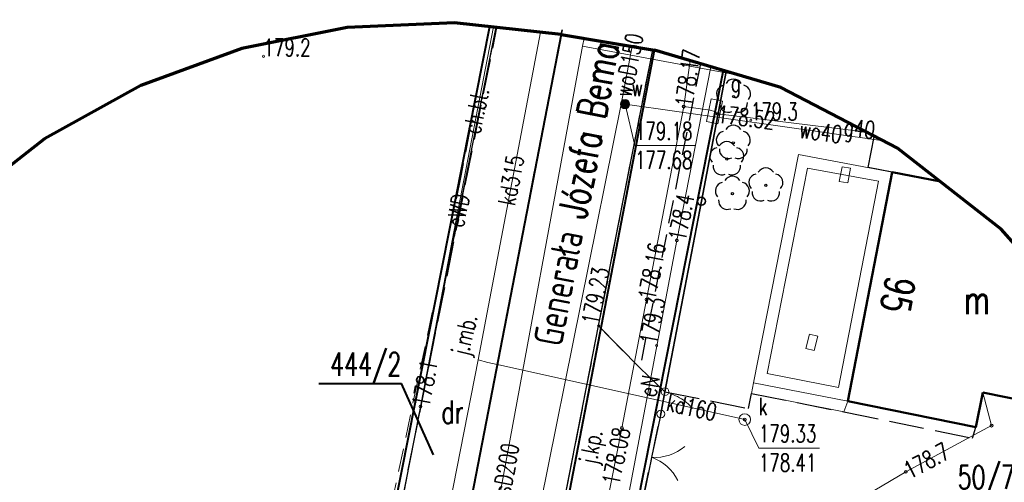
# Model space of a CAD drawing. Header units: metres. Extents: x 7429064 to 7430889, y 5709479 to 5710355.
# Tile 53 of 56: x 7429831 to 7429874, y 5710222 to 5710242. Entities that reach past the tile are written whole.
import ezdxf
from ezdxf.enums import TextEntityAlignment as Align

# ---------------------------------------------------------------- set-up
doc = ezdxf.new("R2010")
doc.units = ezdxf.units.M
for name, pattern in [('1', [0]), ('12', [3, 1, -1, 0, -1]), ('2_1', [0]), ('2_KTCR02', [1.5, 1, -0.5]), ('2_KTJZ01', [2, 1.5, -0.5]), ('2_KTKR01', [0]), ('2_KTPL01', [2, 1.5, -0.5]), ('3_14', [1, -1]), ('3_EGBO', [0]), ('3_EGBS', [0]), ('3_EGBT', [0]), ('3_EGBU_A', [0]), ('3_KTCR02', [1.5, 1, -0.5]), ('3_KTJZ01', [2, 1.5, -0.5]), ('3_KTKR01', [0]), ('3_KTPL01', [2, 1.5, -0.5]), ('4', [2.5, 1.5, -1]), ('4_KTCR02', [1.5, 1, -0.5]), ('4_KTJZ01', [2, 1.5, -0.5]), ('4_KTKR01', [0]), ('4_SUPE_01', [0]), ('4_SUPG_01', [0]), ('4_SUPK_01', [0]), ('4_SUPW_01', [0]), ('5_EGBB01', [0]), ('5_EGBP12_02', [0]), ('5_EGBS10', [0]), ('5_EGBT07', [0]), ('7_1', [0]), ('7_SUPE_01', [0]), ('7_SUPG_01', [0]), ('7_SUPK_01', [0]), ('7_SUPW_01', [0]), ('8_1', [0]), ('8_SUPE_01', [0]), ('8_SUPK_01', [0])]:
    doc.linetypes.add(name, pattern=pattern)
doc.layers.add('_1_X-REFY', color=7, linetype='Continuous')
for name, color, linetype, lineweight, true_color in [('DZIALKA_L_0', 7, '1', 40, 0x008000), ('DZIALKA_T_0', 7, 'Continuous', 40, 0x008000), ('UZYTKI_L_0', 7, '4', 30, 0x008000), ('UZYTKI_T_0', 7, 'Continuous', 35, 0x008000)]:
    doc.layers.add(name, color=color, linetype=linetype, lineweight=lineweight, true_color=true_color)
for name, color, linetype, lineweight in [('EADTD_T_0', 252, 'Continuous', 25), ('EGBB_E_T_0', 252, 'Continuous', 20), ('EGBB_L_0', 252, '3_EGBU_A', 50), ('EGBE_L_0', 252, '3_EGBT', 18), ('EGBE_L_3', 252, '3_EGBS', 18), ('EGBE_L_4', 252, '3_EGBO', 18), ('GMINA_L_0', 252, '12', 35), ('KTCR_E_T_1_a', 252, 'Continuous', 15), ('KTCR_L_1', 252, '2_KTCR02', 30), ('KTCR_L_1_a', 252, '4_KTCR02', 18), ('KTJZ_E_T_0', 252, 'Continuous', 15), ('KTJZ_E_T_0_a', 252, 'Continuous', 15), ('KTJZ_L_0', 252, '2_KTJZ01', 30), ('KTJZ_L_0_a', 252, '4_KTJZ01', 18), ('KTKR_L_0', 252, '2_KTKR01', 30), ('KTKR_L_0_a', 252, '4_KTKR01', 25), ('KTOK_L_1', 252, '2_1', 18), ('KTOK_L_3', 252, '2_1', 18), ('KTOK_L_4', 252, 'Continuous', 35), ('KTPL_L_0', 252, '2_KTPL01', 30), ('KTUL_E_T_0', 252, 'Continuous', 25), ('OBOP_T_1', 82, 'Continuous', 30), ('RTPW_T_0', 252, 'Continuous', 15), ('RTPW_T_0_a', 252, 'Continuous', 15), ('RTPW_T_1', 252, 'Continuous', 15), ('SUPE_E_T_1_a', 252, 'Continuous', 15), ('SUPE_E_T_3', 252, 'Continuous', 15), ('SUPE_L_1_a', 252, '8_SUPE_01', 18), ('SUPE_L_3', 252, '4_SUPE_01', 18), ('SUPG_E_T_4', 252, 'Continuous', 15), ('SUPG_L_3', 252, '4_SUPG_01', 18), ('SUPG_L_4', 252, '4_SUPG_01', 18), ('SUPK_E_T_0', 252, 'Continuous', 15), ('SUPK_E_T_0_a', 252, 'Continuous', 15), ('SUPK_E_T_4', 252, 'Continuous', 15), ('SUPK_L_0', 252, '4_SUPK_01', 18), ('SUPK_L_0_a', 252, '8_SUPK_01', 18), ('SUPK_L_4', 252, '4_SUPK_01', 18), ('SUPW_E_T_0', 252, 'Continuous', 15), ('SUPW_L_0', 252, '4_SUPW_01', 18), ('SUTE_T_0', 252, 'Continuous', 18), ('SUTE_T_0_a', 252, 'Continuous', 18), ('SUTG_T_0', 252, 'Continuous', 18), ('SUTK_T_0', 252, 'Continuous', 18), ('SUTW_T_0', 252, 'Continuous', 18), ('SUUG_E_T_1', 252, 'Continuous', 15), ('SUUG_T_1', 252, 'Continuous', 18), ('SUUK_E_T_3', 252, 'Continuous', 15), ('SUUK_T_4', 252, 'Continuous', 18), ('SUUW_E_T_5', 252, 'Continuous', 15), ('SUUW_T_7', 252, 'Continuous', 18), ('zakres', 252, 'Continuous', 70)]:
    doc.layers.add(name, color=color, linetype=linetype, lineweight=lineweight)
doc.styles.get("Standard").update_dxf_attribs({"font": 'simplex.shx'})

# ---------------------------------------------------------------- blocks, each defined once
blk = doc.blocks.new('3_OBOP02_01')
at = {"linetype": 'Continuous'}
blk.add_circle((0, 0), 0.045, dxfattribs=at)
for centre, start, end in [((-0.357, 0.116), 102.1445, 221.86), ((0, 0.375), 30.1401, 149.8599), ((0.357, 0.116), 318.14, 77.8555), ((-0.22, -0.303), 174.1482, 293.8542), ((0.22, -0.303), 246.1458, 5.8518)]:
    blk.add_arc(centre, 0.375, start, end, dxfattribs=at)
blk = doc.blocks.new('3_RTPW01')
at = {"linetype": 'Continuous'}
blk.add_circle((0, 0), 0.045, dxfattribs=at)
blk = doc.blocks.new('3_RTPW02')
at = {"linetype": 'Continuous'}
blk.add_circle((0, 0), 0.045, dxfattribs=at)
blk = doc.blocks.new('4_RTPW01')
at = {"linetype": 'Continuous'}
blk.add_circle((0, 0), 0.045, dxfattribs=at)
blk = doc.blocks.new('7_SUPS01_03')
at = {"linetype": 'Continuous'}
blk.add_circle((0, 0), 0.0625, dxfattribs=at)
blk = doc.blocks.new('7_SUPS01_04')
at = {"linetype": 'Continuous'}
blk.add_circle((0, 0), 0.0625, dxfattribs=at)
blk = doc.blocks.new('7_SUPS01_05')
at = {"linetype": 'Continuous'}
blk.add_circle((0, 0), 0.0625, dxfattribs=at)
blk = doc.blocks.new('7_SUPS01_08')
at = {"linetype": 'Continuous'}
blk.add_circle((0, 0), 0.0625, dxfattribs=at)
blk = doc.blocks.new('7_SUUS20_01')
at = {"linetype": 'Continuous'}
for p, q in [((0.5, 0.25), (-0.5, 0.25)), ((-0.5, 0.25), (-0.5, -0.25)), ((0.5, -0.25), (0.5, 0.25)), ((-0.5, -0.25), (0.5, -0.25))]:
    blk.add_line(p, q, dxfattribs=at)
blk = doc.blocks.new('7_SUUS22_01')
at = {"linetype": 'Continuous'}
blk.add_circle((0, 0), 0.25, dxfattribs=at)
blk = doc.blocks.new('7_SUUS25')
at = {"linetype": 'Continuous'}
for radius in [0.2, 0.175, 0.15, 0.125, 0.1, 0.075, 0.05, 0.025, 0.00715]:
    blk.add_circle((0, 0), radius, dxfattribs=at)
blk = doc.blocks.new('8_SUPS01_03')
at = {"linetype": 'Continuous'}
blk.add_circle((0, 0), 0.0625, dxfattribs=at)
blk = doc.blocks.new('X-ref_MDCP_Szara')
at = {"layer": 'DZIALKA_L_0', "linetype": '1'}
for p, q in [((7429844.52, 5710205.48), (7429851.63, 5710241.368)), ((7429854.703, 5710241.03), (7429836.9, 5710148.93)), ((7429853.07, 5710210.95), (7429858.721, 5710240.36)), ((7429861.667, 5710239.482), (7429856.6, 5710213.91))]:
    blk.add_line(p, q, dxfattribs=at)
at = {"layer": 'DZIALKA_T_0', "linetype": 'Continuous'}
for p in [(7429844.282, 5710226.006), (7429849.206, 5710222.947)]:
    blk.add_line(p, (7429847.828, 5710226.006), dxfattribs=at)
at = {"layer": 'EGBB_L_0', "linetype": '5_EGBB01'}
for p, q in [((7429867.03, 5710225.25), (7429868.94, 5710235.11)), ((7429868.94, 5710235.11), (7429871.028, 5710234.696)), ((7429872.55, 5710224.14), (7429872.85, 5710225.62)), ((7429872.85, 5710225.62), (7429879.889, 5710224.21)), ((7429872.55, 5710224.14), (7429867.03, 5710225.25))]:
    blk.add_line(p, q, dxfattribs=at)
at = {"layer": 'EGBB_L_0', "linetype": '3_EGBU_A'}
for p, q in [((7429867.03, 5710225.25), (7429868.94, 5710235.11)), ((7429868.94, 5710235.11), (7429871.028, 5710234.696)), ((7429872.55, 5710224.14), (7429872.85, 5710225.62)), ((7429872.85, 5710225.62), (7429879.889, 5710224.21)), ((7429872.55, 5710224.14), (7429867.03, 5710225.25))]:
    blk.add_line(p, q, dxfattribs=at)
at = {"layer": 'EGBE_L_0', "linetype": '5_EGBT07'}
for p, q in [((7429862.98, 5710226.04), (7429864.91, 5710235.86)), ((7429864.91, 5710235.86), (7429868.94, 5710235.11)), ((7429863.567, 5710226.435), (7429865.305, 5710235.278)), ((7429865.305, 5710235.278), (7429868.353, 5710234.711)), ((7429868.94, 5710235.11), (7429867.03, 5710225.25)), ((7429868.353, 5710234.711), (7429866.634, 5710225.837)), ((7429866.634, 5710225.837), (7429863.567, 5710226.435)), ((7429867.03, 5710225.25), (7429862.98, 5710226.04))]:
    blk.add_line(p, q, dxfattribs=at)
at = {"layer": 'EGBE_L_3', "linetype": '5_EGBS10'}
for p, q in [((7429862.98, 5710226.04), (7429862.89, 5710225.58)), ((7429867.03, 5710225.25), (7429862.98, 5710226.04)), ((7429862.89, 5710225.58), (7429866.87, 5710224.79)), ((7429866.87, 5710224.79), (7429867.03, 5710225.25))]:
    blk.add_line(p, q, dxfattribs=at)
at = {"layer": 'EGBE_L_4', "linetype": '5_EGBP12_02'}
for p, q in [((7429866.67, 5710234.71), (7429866.79, 5710235.33)), ((7429866.79, 5710235.33), (7429867.15, 5710235.27)), ((7429867.15, 5710235.27), (7429867.03, 5710234.65)), ((7429867.03, 5710234.65), (7429866.67, 5710234.71)), ((7429865.23, 5710227.52), (7429865.39, 5710228.14)), ((7429865.39, 5710228.14), (7429865.75, 5710228.05)), ((7429865.75, 5710228.05), (7429865.59, 5710227.43)), ((7429865.59, 5710227.43), (7429865.23, 5710227.52))]:
    blk.add_line(p, q, dxfattribs=at)
at = {"layer": 'GMINA_L_0', "linetype": '12'}
blk.add_line((7429836.9, 5710148.93), (7429860.884, 5710273.006), dxfattribs=at)
at = {"layer": 'KTCR_L_1', "linetype": '3_KTCR02'}
for p, q in [((7429856.315, 5710228.495), (7429858.648, 5710240.372)), ((7429860.693, 5710239.773), (7429858.09, 5710226.68))]:
    blk.add_line(p, q, dxfattribs=at)
at = {"layer": 'KTCR_L_1', "linetype": '3_14'}
blk.add_line((7429858.09, 5710226.68), (7429856.315, 5710228.495), dxfattribs=at)
at = {"layer": 'KTCR_L_1_a', "linetype": '4_KTCR02'}
for p, q in [((7429849.518, 5710229.389), (7429851.913, 5710241.337)), ((7429851.625, 5710241.369), (7429850.404, 5710234.941)), ((7429850.404, 5710234.941), (7429846.611, 5710217.059)), ((7429846.655, 5710214.941), (7429849.518, 5710229.389))]:
    blk.add_line(p, q, dxfattribs=at)
at = {"layer": 'KTJZ_L_0', "linetype": '3_KTJZ01'}
for p, q in [((7429854.7, 5710241.031), (7429849.943, 5710216.429)), ((7429856.315, 5710228.495), (7429858.648, 5710240.372)), ((7429854.557, 5710219.542), (7429856.315, 5710228.495)), ((7429856.315, 5710228.495), (7429858.09, 5710226.68)), ((7429858.09, 5710226.68), (7429859.17, 5710225.66)), ((7429859.17, 5710225.66), (7429858.99, 5710224.7)), ((7429858.99, 5710224.7), (7429858.16, 5710220.73))]:
    blk.add_line(p, q, dxfattribs=at)
at = {"layer": 'KTJZ_L_0_a', "linetype": '4_KTJZ01'}
for p, q in [((7429846.655, 5710214.941), (7429851.937, 5710241.335)), ((7429854.7, 5710241.031), (7429846.084, 5710196.47))]:
    blk.add_line(p, q, dxfattribs=at)
at = {"layer": 'KTKR_L_0', "linetype": '3_KTKR01'}
for p, q in [((7429856.315, 5710228.495), (7429858.648, 5710240.372)), ((7429854.557, 5710219.542), (7429856.315, 5710228.495))]:
    blk.add_line(p, q, dxfattribs=at)
at = {"layer": 'KTKR_L_0_a', "linetype": '4_KTKR01'}
for q in [(7429851.913, 5710241.337), (7429846.655, 5710214.941)]:
    blk.add_line((7429849.518, 5710229.389), q, dxfattribs=at)
at = {"layer": 'KTOK_L_1'}
for p, q in [((7429858.99, 5710224.7), (7429858.703, 5710223.327)), ((7429858.754, 5710223.571), (7429858.447, 5710222.103)), ((7429858.447, 5710222.103), (7429858.16, 5710220.73))]:
    blk.add_line(p, q, dxfattribs=at)
blk.add_circle((7429858.99, 5710224.7), 0.17, dxfattribs=at)
for centre, start, end in [((7429858.735, 5710224.833), 266.1358, 310.2102), ((7429857.925, 5710220.955), 26.1725, 70.2469)]:
    blk.add_arc(centre, 2, start, end, dxfattribs=at)
at = {"layer": 'KTOK_L_3'}
for p, q in [((7429859.17, 5710225.66), (7429859.08, 5710225.18)), ((7429859.17, 5710225.66), (7429859.266, 5710225.629)), ((7429859.266, 5710225.629), (7429859.362, 5710225.598)), ((7429859.362, 5710225.598), (7429859.448, 5710225.568)), ((7429859.08, 5710225.18), (7429858.99, 5710224.7)), ((7429859.448, 5710225.568), (7429859.541, 5710225.524)), ((7429859.541, 5710225.524), (7429859.626, 5710225.488)), ((7429859.626, 5710225.488), (7429859.71, 5710225.446)), ((7429859.71, 5710225.446), (7429859.792, 5710225.398)), ((7429859.792, 5710225.398), (7429859.876, 5710225.355)), ((7429859.876, 5710225.355), (7429859.947, 5710225.302)), ((7429859.947, 5710225.302), (7429860.029, 5710225.247)), ((7429860.029, 5710225.247), (7429860.09, 5710225.196)), ((7429860.09, 5710225.196), (7429860.162, 5710225.143)), ((7429860.162, 5710225.143), (7429860.222, 5710225.085)), ((7429860.222, 5710225.085), (7429860.282, 5710225.027)), ((7429860.282, 5710225.027), (7429860.342, 5710224.963)), ((7429860.342, 5710224.963), (7429860.358, 5710224.94))]:
    blk.add_line(p, q, dxfattribs=at)
for centre in [(7429859.17, 5710225.66), (7429858.99, 5710224.7)]:
    blk.add_circle(centre, 0.17, dxfattribs=at)
at = {"layer": 'KTOK_L_4'}
for p, q in [((7429860.738, 5710233.855), (7429861.807, 5710239.44)), ((7429859.17, 5710225.66), (7429860.738, 5710233.855))]:
    blk.add_line(p, q, dxfattribs=at)
blk.add_circle((7429860.738, 5710233.855), 0.17, dxfattribs=at)
at = {"layer": 'KTPL_L_0', "linetype": '3_KTPL01'}
for p, q in [((7429867.916, 5710235.301), (7429868.17, 5710236.63)), ((7429868.17, 5710236.63), (7429868.279, 5710236.608)), ((7429868.94, 5710235.11), (7429867.916, 5710235.301)), ((7429871.028, 5710234.696), (7429868.94, 5710235.11)), ((7429858.99, 5710224.7), (7429859.17, 5710225.66)), ((7429859.17, 5710225.66), (7429862.76, 5710224.93)), ((7429862.76, 5710224.93), (7429862.89, 5710225.58)), ((7429862.89, 5710225.58), (7429866.87, 5710224.79)), ((7429872.55, 5710224.14), (7429872.85, 5710225.62)), ((7429872.85, 5710225.62), (7429874.528, 5710225.284)), ((7429866.87, 5710224.79), (7429872.4, 5710223.66)), ((7429858.16, 5710220.73), (7429858.99, 5710224.7)), ((7429872.4, 5710223.66), (7429872.55, 5710224.14))]:
    blk.add_line(p, q, dxfattribs=at)
at = {"layer": 'SUPE_L_1_a', "linetype": '8_SUPE_01'}
for p, q in [((7429851.79, 5710241.351), (7429850.016, 5710232.159)), ((7429850.016, 5710232.159), (7429846.645, 5710214.544))]:
    blk.add_line(p, q, dxfattribs=at)
at = {"layer": 'SUPE_L_3', "linetype": '7_SUPE_01'}
for p, q in [((7429859.68, 5710232.17), (7429861.148, 5710239.637)), ((7429856.56, 5710215.68), (7429859.68, 5710232.17)), ((7429872.85, 5710225.62), (7429873.22, 5710224.2)), ((7429873.22, 5710224.2), (7429869.53, 5710222.21)), ((7429869.53, 5710222.21), (7429861.5, 5710217.47))]:
    blk.add_line(p, q, dxfattribs=at)
at = {"layer": 'SUPG_L_3', "linetype": '7_SUPG_01'}
for p, q in [((7429859.978, 5710237.925), (7429860.252, 5710239.904)), ((7429858.374, 5710229.621), (7429859.978, 5710237.925)), ((7429859.978, 5710237.925), (7429861.118, 5710237.77)), ((7429861.118, 5710237.77), (7429861.299, 5710237.719)), ((7429857.317, 5710224.097), (7429858.374, 5710229.621)), ((7429855.046, 5710212.738), (7429857.317, 5710224.097))]:
    blk.add_line(p, q, dxfattribs=at)
at = {"layer": 'SUPG_L_3', "linetype": '7_1'}
for p, q in [((7429859.978, 5710237.925), (7429860.252, 5710239.904)), ((7429858.374, 5710229.621), (7429859.978, 5710237.925)), ((7429861.118, 5710237.77), (7429859.978, 5710237.925)), ((7429861.299, 5710237.719), (7429861.118, 5710237.77)), ((7429857.317, 5710224.097), (7429858.374, 5710229.621)), ((7429855.046, 5710212.738), (7429857.317, 5710224.097))]:
    blk.add_line(p, q, dxfattribs=at)
at = {"layer": 'SUPG_L_4', "linetype": '7_SUPG_01'}
for p, q in [((7429861.299, 5710237.719), (7429861.44, 5710237.61)), ((7429861.44, 5710237.61), (7429867.868, 5710236.821))]:
    blk.add_line(p, q, dxfattribs=at)
at = {"layer": 'SUPG_L_4', "linetype": '7_1'}
for p, q in [((7429861.44, 5710237.61), (7429861.299, 5710237.719)), ((7429867.868, 5710236.821), (7429861.44, 5710237.61))]:
    blk.add_line(p, q, dxfattribs=at)
at = {"layer": 'SUPK_L_0', "linetype": '7_SUPK_01'}
blk.add_line((7429851.958, 5710226.83), (7429862.6, 5710224.46), dxfattribs=at)
at = {"layer": 'SUPK_L_0', "linetype": '7_1'}
blk.add_line((7429851.958, 5710226.83), (7429862.6, 5710224.46), dxfattribs=at)
at = {"layer": 'SUPK_L_0_a', "linetype": '8_SUPK_01'}
for p, q in [((7429851.14, 5710227.03), (7429853.811, 5710241.129)), ((7429847.17, 5710206.84), (7429851.14, 5710227.03)), ((7429851.14, 5710227.03), (7429851.55, 5710226.92)), ((7429851.55, 5710226.92), (7429851.954, 5710226.831))]:
    blk.add_line(p, q, dxfattribs=at)
at = {"layer": 'SUPK_L_0_a', "linetype": '8_1'}
for p, q in [((7429851.14, 5710227.03), (7429853.811, 5710241.129)), ((7429847.17, 5710206.84), (7429851.14, 5710227.03)), ((7429851.14, 5710227.03), (7429851.55, 5710226.92)), ((7429851.55, 5710226.92), (7429851.954, 5710226.831))]:
    blk.add_line(p, q, dxfattribs=at)
at = {"layer": 'SUPK_L_4', "linetype": '7_SUPK_01'}
for p, q in [((7429855.688, 5710240.866), (7429855.62, 5710240.53)), ((7429855.62, 5710240.53), (7429849.595, 5710207.829)), ((7429855.62, 5710240.53), (7429862.471, 5710239.243))]:
    blk.add_line(p, q, dxfattribs=at)
at = {"layer": 'SUPK_L_4', "linetype": '7_1'}
for p, q in [((7429855.688, 5710240.866), (7429855.62, 5710240.53)), ((7429855.62, 5710240.53), (7429849.595, 5710207.829)), ((7429855.62, 5710240.53), (7429862.471, 5710239.243))]:
    blk.add_line(p, q, dxfattribs=at)
at = {"layer": 'SUPW_L_0', "linetype": '7_SUPW_01'}
for p, q in [((7429857.29, 5710238.03), (7429857.758, 5710240.521)), ((7429852.755, 5710215.57), (7429857.29, 5710238.03)), ((7429857.29, 5710238.03), (7429857.45, 5710238.03)), ((7429857.45, 5710238.03), (7429868.575, 5710236.456))]:
    blk.add_line(p, q, dxfattribs=at)
at = {"layer": 'SUPW_L_0', "linetype": '7_1'}
for p, q in [((7429857.29, 5710238.03), (7429857.758, 5710240.521)), ((7429852.755, 5710215.57), (7429857.29, 5710238.03)), ((7429857.29, 5710238.03), (7429857.45, 5710238.03)), ((7429857.45, 5710238.03), (7429868.575, 5710236.456))]:
    blk.add_line(p, q, dxfattribs=at)
at = {"layer": 'SUTK_T_0', "linetype": 'Continuous'}
for p, q in [((7429862.6, 5710224.46), (7429863.209, 5710223.232)), ((7429863.209, 5710223.232), (7429865.815, 5710223.232))]:
    blk.add_line(p, q, dxfattribs=at)
at = {"layer": 'SUTW_T_0', "linetype": 'Continuous'}
for p, q in [((7429857.45, 5710238.03), (7429857.877, 5710236.252)), ((7429857.877, 5710236.252), (7429860.482, 5710236.252))]:
    blk.add_line(p, q, dxfattribs=at)
at = {"layer": 'UZYTKI_L_0', "linetype": '4'}
blk.add_line((7429844.52, 5710205.48), (7429851.63, 5710241.368), dxfattribs=at)
at = {"layer": 'zakres', "linetype": 'Continuous', "lineweight": 70, "flags": 128}
for points in [[(7429854.703, 5710241.03), (7429850.109, 5710241.536), (7429845.491, 5710241.332), (7429840.959, 5710240.425), (7429836.619, 5710238.836), (7429832.469, 5710236.534), (7429828.732, 5710233.609), (7429825.501, 5710230.134), (7429822.854, 5710226.194), (7429820.859, 5710221.888), (7429819.565, 5710217.322)], [(7429854.703, 5710241.03), (7429858.721, 5710240.36)], [(7429879.97, 5710224.078), (7429877.184, 5710228.646), (7429873.638, 5710232.653), (7429869.179, 5710236.144), (7429864.148, 5710238.743), (7429858.721, 5710240.36)]]:
    blk.add_lwpolyline(points, dxfattribs=at)
at = {"layer": 'OBOP_T_1'}
for p in [(7429862.12, 5710238.36), (7429862.11, 5710236.37), (7429861.83, 5710235.67), (7429862.07, 5710234.18), (7429863.51, 5710234.54)]:
    blk.add_blockref('3_OBOP02_01', p, dxfattribs=at)
at = {"layer": 'RTPW_T_0'}
for p in [(7429862.86, 5710237.34), (7429858.81, 5710227.65)]:
    blk.add_blockref('3_RTPW01', p, dxfattribs=at)
at = {"layer": 'RTPW_T_0_a'}
blk.add_blockref('4_RTPW01', (7429841.9, 5710240.09), dxfattribs=at)
at = {"layer": 'RTPW_T_1'}
blk.add_blockref('3_RTPW02', (7429856.315, 5710228.495), dxfattribs=at)
at = {"layer": 'SUTE_T_0'}
for p in [(7429859.68, 5710232.17), (7429873.22, 5710224.2), (7429869.53, 5710222.21)]:
    blk.add_blockref('7_SUPS01_03', p, dxfattribs=at)
at = {"layer": 'SUTE_T_0_a'}
blk.add_blockref('8_SUPS01_03', (7429848.65, 5710225.022), dxfattribs=at)
at = {"layer": 'SUTG_T_0'}
for p in [(7429859.978, 5710237.925), (7429861.44, 5710237.61), (7429858.374, 5710229.621), (7429857.317, 5710224.097)]:
    blk.add_blockref('7_SUPS01_04', p, dxfattribs=at)
at = {"layer": 'SUTK_T_0'}
blk.add_blockref('7_SUPS01_05', (7429862.6, 5710224.46), dxfattribs=at)
at = {"layer": 'SUTW_T_0'}
blk.add_blockref('7_SUPS01_08', (7429857.45, 5710238.03), dxfattribs=at)
at = {"layer": 'SUUG_T_1', "rotation": 78.64789706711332}
blk.add_blockref('7_SUUS20_01', (7429861.299, 5710237.719), dxfattribs=at)
at = {"layer": 'SUUK_T_4'}
blk.add_blockref('7_SUUS22_01', (7429862.6, 5710224.46), dxfattribs=at)
at = {"layer": 'SUUW_T_7'}
blk.add_blockref('7_SUUS25', (7429857.45, 5710238.03), dxfattribs=at)
at = {"layer": 'DZIALKA_T_0', "width": 0.7}
blk.add_text('444/2', height=1, dxfattribs=at).set_placement((7429847.828, 5710226.34), align=Align.RIGHT)
blk.add_text('50/7', height=1, dxfattribs=at).set_placement((7429871.759, 5710222.48), align=Align.TOP_LEFT)
at = {"layer": 'EADTD_T_0', "width": 0.7}
blk.add_text('95', height=1.25, rotation=259.0369, dxfattribs=at).set_placement((7429868.574, 5710229.941), align=Align.CENTER)
at = {"layer": 'EGBB_E_T_0', "width": 0.7}
blk.add_text('m', height=1.25, dxfattribs=at).set_placement((7429872.592, 5710229.613), align=Align.MIDDLE)
at = {"layer": 'KTCR_E_T_1_a', "width": 0.7}
blk.add_text('ch.bt.', height=0.75, rotation=78.2544, dxfattribs=at).set_placement((7429851.039, 5710237.743), align=Align.MIDDLE)
at = {"layer": 'KTJZ_E_T_0', "width": 0.7}
blk.add_text('j.kp.', height=0.75, rotation=79.1861, dxfattribs=at).set_placement((7429856.088, 5710223.27), align=Align.MIDDLE)
at = {"layer": 'KTJZ_E_T_0_a', "width": 0.7}
blk.add_text('j.mb.', height=0.75, rotation=76.9688, dxfattribs=at).set_placement((7429850.641, 5710228.078), align=Align.MIDDLE)
at = {"layer": 'KTUL_E_T_0', "width": 0.7}
blk.add_text('Generała Józefa Bema', height=1.25, rotation=79.1941, dxfattribs=at).set_placement((7429855.355, 5710234.188), align=Align.MIDDLE)
at = {"layer": 'RTPW_T_0', "width": 0.7}
for rotation, p in [(359.9024, (7429862.86, 5710237.34)), (79.1628, (7429858.81, 5710227.65))]:
    blk.add_text('179.3', height=0.75, rotation=rotation, dxfattribs=at).set_placement(p)
at = {"layer": 'RTPW_T_0_a', "width": 0.7}
blk.add_text('179.2', height=0.75, dxfattribs=at).set_placement((7429841.9, 5710240.09))
at = {"layer": 'RTPW_T_1', "width": 0.7}
blk.add_text('179.23', height=0.75, rotation=78.8892, dxfattribs=at).set_placement((7429856.315, 5710228.495))
at = {"layer": 'SUPE_E_T_1_a', "width": 0.7}
blk.add_text('eWD', height=0.75, rotation=79.0772, dxfattribs=at).set_placement((7429850.266, 5710233.455), align=Align.MIDDLE)
at = {"layer": 'SUPE_E_T_3', "width": 0.7}
blk.add_text('eN', height=0.75, rotation=79.286, dxfattribs=at).set_placement((7429858.494, 5710225.903), align=Align.MIDDLE)
at = {"layer": 'SUPG_E_T_4', "width": 0.7}
blk.add_text('g40', height=0.75, rotation=353.0009, dxfattribs=at).set_placement((7429867.527, 5710236.857), align=Align.MIDDLE)
at = {"layer": 'SUPK_E_T_0', "width": 0.7}
blk.add_text('kd160', height=0.75, rotation=347.5749, dxfattribs=at).set_placement((7429860.321, 5710224.987), align=Align.MIDDLE)
at = {"layer": 'SUPK_E_T_0_a', "width": 0.7}
blk.add_text('kd315', height=0.75, rotation=79.1093, dxfattribs=at).set_placement((7429852.542, 5710234.763), align=Align.MIDDLE)
at = {"layer": 'SUPK_E_T_4', "width": 0.7}
blk.add_text('ksD200', height=0.75, rotation=79.325, dxfattribs=at).set_placement((7429852.295, 5710222.15), align=Align.MIDDLE)
at = {"layer": 'SUPW_E_T_0', "width": 0.7}
for s, rotation, p in [('woD150', 78.9807, (7429857.614, 5710239.713)), ('wo40', 351.9447, (7429865.872, 5710236.838))]:
    blk.add_text(s, height=0.75, rotation=rotation, dxfattribs=at).set_placement(p, align=Align.MIDDLE)
at = {"layer": 'SUTE_T_0', "width": 0.7}
for s, rotation, p in [('178.4', 78.8762, (7429859.68, 5710232.17)), ('178.7', 28.3378, (7429869.53, 5710222.21))]:
    blk.add_text(s, height=0.75, rotation=rotation, dxfattribs=at).set_placement(p, align=Align.MIDDLE_LEFT)
at = {"layer": 'SUTE_T_0_a', "width": 0.7}
blk.add_text('178.1', height=0.75, rotation=79.1655, dxfattribs=at).set_placement((7429848.65, 5710225.022), align=Align.MIDDLE_LEFT)
at = {"layer": 'SUTG_T_0', "width": 0.7}
for s, rotation, p in [('178.17', 82.1194, (7429859.978, 5710237.925)), ('178.52', 353.0009, (7429861.44, 5710237.61)), ('178.16', 79.0674, (7429858.374, 5710229.621))]:
    blk.add_text(s, height=0.75, rotation=rotation, dxfattribs=at).set_placement(p, align=Align.MIDDLE_LEFT)
blk.add_text('178.08', height=0.75, rotation=78.5907, dxfattribs=at).set_placement((7429857.317, 5710224.097), align=Align.MIDDLE_RIGHT)
at = {"layer": 'SUTK_T_0', "width": 0.7}
for s, p in [('179.33', (7429863.209, 5710224.232)), ('178.41', (7429863.209, 5710222.982))]:
    blk.add_text(s, height=0.75, dxfattribs=at).set_placement(p, align=Align.TOP_LEFT)
at = {"layer": 'SUTW_T_0', "width": 0.7}
for s, p in [('179.18', (7429857.877, 5710237.252)), ('177.68', (7429857.877, 5710236.002))]:
    blk.add_text(s, height=0.75, dxfattribs=at).set_placement(p, align=Align.TOP_LEFT)
at = {"layer": 'SUUG_E_T_1', "width": 0.7}
blk.add_text('g', height=0.75, dxfattribs=at).set_placement((7429862.004, 5710238.563))
at = {"layer": 'SUUK_E_T_3', "width": 0.7}
blk.add_text('k', height=0.75, dxfattribs=at).set_placement((7429863.199, 5710224.65))
at = {"layer": 'SUUW_E_T_5', "width": 0.7}
blk.add_text('w', height=0.75, dxfattribs=at).set_placement((7429857.728, 5710238.368))
at = {"layer": 'UZYTKI_T_0', "width": 0.7}
blk.add_text('dr', height=1, dxfattribs=at).set_placement((7429849.549, 5710225.284), align=Align.TOP_LEFT)

msp = doc.modelspace()

# ---------------------------------------------------------------- block references
at = {"layer": '_1_X-REFY'}
msp.add_blockref('X-ref_MDCP_Szara', (0, 0), dxfattribs=at)

doc.saveas('drawing.dxf')
